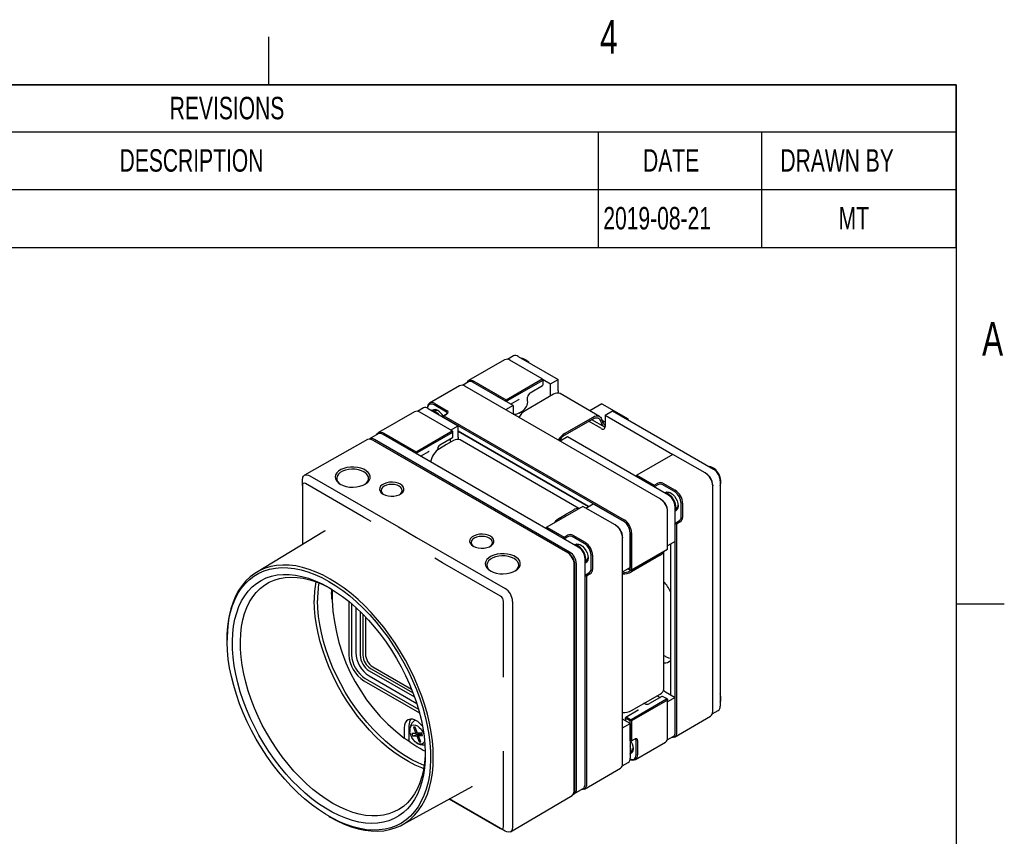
# Model space of a CAD drawing. Extents: x 5 to 274, y 5 to 212.
# Tile 8 of 8: x 181 to 274, y 135 to 212. Entities that reach past the tile are written whole.
import ezdxf
from ezdxf.enums import TextEntityAlignment as Align

# ---------------------------------------------------------------- set-up
doc = ezdxf.new("R2010")
doc.units = 0
doc.layers.get('0').update_dxf_attribs({"linetype": 'CONTINUOUS'})
doc.layers.add('FORMAT', color=7, linetype='CONTINUOUS')

# ---------------------------------------------------------------- blocks, each defined once
blk = doc.blocks.new('SW_TABLEANNOTATION_0')
at = {"color": 0, "linetype": 'CONTINUOUS'}
for p, q in [((134.292, 0), (0, 0)), ((134.292, -15.304), (134.292, 0)), ((0, -4.417), (134.292, -4.417)), ((100.557, -4.417), (100.557, -9.865)), ((115.943, -4.417), (115.943, -9.865)), ((0, -9.865), (134.292, -9.865)), ((100.557, -9.865), (100.557, -15.304)), ((115.943, -9.865), (115.943, -15.304)), ((0, -15.304), (134.292, -15.304))]:
    blk.add_line(p, q, dxfattribs=at)
at = {"color": 0, "linetype": 'CONTINUOUS', "width": 0.7}
for s, height, p in [('REVISIONS', 2.1167, (60.224, -3.877)), ('DESCRIPTION', 2.11667, (55.503, -8.809)), ('DATE', 2.1167, (104.797, -8.809)), ('DRAWN BY', 2.1167, (117.733, -8.809)), ('2019-08-21', 2.1167, (101.057, -14.252)), ('MT', 2.1167, (123.218, -14.252))]:
    blk.add_text(s, height=height, dxfattribs=at).set_placement(p, align=Align.BOTTOM_LEFT)

msp = doc.modelspace()

# ---------------------------------------------------------------- linework, layer by layer
at = {"color": 7, "linetype": 'CONTINUOUS'}
for p, q in [((227.499, 180.168), (226.94, 179.845)), ((227.949, 180.124), (231.71, 177.953)), ((226.672, 179.806), (223.277, 177.846)), ((230.212, 178.001), (227.172, 179.756)), ((222.429, 177.357), (219.601, 175.724)), ((223.257, 177.719), (222.697, 177.396)), ((241.314, 166.694), (222.929, 177.307)), ((227.467, 175.504), (223.707, 177.674)), ((226.747, 175.919), (223.707, 177.674)), ((223.777, 177.797), (226.818, 176.042)), ((226.818, 176.042), (230.212, 178.001)), ((230.254, 177.862), (226.918, 175.936)), ((229.063, 176.683), (230.233, 177.371)), ((230.254, 177.862), (230.212, 178.001)), ((230.212, 178.001), (230.283, 177.96)), ((230.283, 177.845), (230.254, 177.862)), ((230.283, 177.96), (231.003, 177.545)), ((230.283, 177.845), (230.283, 177.96)), ((230.283, 177.484), (230.283, 177.845)), ((231.003, 177.545), (231.71, 177.953)), ((231.003, 176.483), (231.003, 177.545)), ((231.71, 176.891), (231.71, 177.953)), ((231.286, 176.563), (228.599, 175.011)), ((228.836, 175.96), (228.836, 176.288)), ((231.009, 176.403), (231.003, 176.483)), ((235.605, 174.475), (231.885, 176.622)), ((219.014, 175.27), (218.454, 174.947)), ((219.393, 175.261), (219.393, 175.266)), ((221.183, 174.886), (220.03, 175.552)), ((220.101, 175.674), (221.254, 175.009)), ((226.747, 175.919), (226.818, 176.042)), ((226.889, 175.885), (226.747, 175.919)), ((227.467, 175.504), (226.76, 175.095)), ((226.918, 175.936), (226.818, 176.042)), ((226.918, 175.936), (226.889, 175.885)), ((226.889, 175.885), (226.889, 175.838)), ((227.237, 175.637), (228.005, 176.073)), ((227.467, 175.504), (227.467, 174.687)), ((235.826, 175.669), (234.681, 175.008)), ((235.826, 175.669), (238.301, 174.241)), ((218.186, 174.907), (214.792, 172.948)), ((221.727, 173.103), (218.686, 174.858)), ((219.464, 175.225), (222.293, 173.592)), ((220.876, 174.492), (221.189, 174.686)), ((220.947, 174.533), (220.876, 174.492)), ((220.881, 174.407), (220.876, 174.492)), ((220.876, 174.41), (220.876, 174.492)), ((220.881, 174.407), (220.947, 174.533)), ((237.849, 164.612), (220.881, 174.407)), ((221.262, 174.728), (220.947, 174.533)), ((220.947, 174.533), (237.92, 164.734)), ((228.015, 174.784), (228.369, 174.988)), ((232.318, 172.864), (235.005, 174.415)), ((236.134, 174.582), (236.841, 174.99)), ((236.134, 174.582), (236.134, 173.521)), ((236.134, 174.582), (242.516, 170.898)), ((236.841, 174.99), (246.334, 169.51)), ((221.585, 173.184), (222.293, 173.592)), ((222.293, 172.531), (222.293, 173.592)), ((232.318, 172.701), (235.005, 174.252)), ((235.781, 173.317), (234.583, 174.008)), ((234.865, 174.172), (236.066, 173.479)), ((235.685, 174.05), (235.821, 174.173)), ((235.685, 174.05), (235.784, 173.802)), ((235.926, 173.884), (235.784, 173.802)), ((235.821, 174.173), (235.926, 173.884)), ((236.134, 173.929), (235.85, 174.093)), ((236.134, 173.518), (236.066, 173.479)), ((238.301, 174.241), (238.221, 174.194)), ((238.301, 174.148), (238.301, 174.241)), ((214.772, 172.821), (213.958, 172.351)), ((218.262, 171.021), (215.221, 172.776)), ((233.606, 162.163), (215.221, 172.776)), ((215.292, 172.898), (218.333, 171.143)), ((218.333, 171.143), (221.727, 173.103)), ((221.768, 172.963), (218.433, 171.038)), ((220.578, 171.785), (221.748, 172.472)), ((221.768, 172.963), (221.727, 173.103)), ((221.727, 173.103), (221.798, 173.062)), ((221.798, 172.946), (221.768, 172.963)), ((221.798, 172.946), (221.798, 173.062)), ((221.798, 172.585), (221.798, 172.946)), ((222.293, 173.076), (234.573, 165.986)), ((234.573, 165.986), (222.293, 173.076)), ((232.599, 172.541), (231.892, 172.133)), ((242.092, 167.061), (232.599, 172.541)), ((213.758, 172.288), (207.83, 168.925)), ((232.525, 161.683), (214.25, 172.233)), ((214.25, 172.233), (214.322, 172.192)), ((232.652, 161.612), (214.267, 172.225)), ((214.322, 172.192), (232.597, 161.643)), ((232.793, 161.693), (214.408, 172.307)), ((221.197, 171.814), (220.525, 171.427)), ((221.868, 172.202), (221.197, 171.814)), ((221.585, 172.123), (221.585, 172.377)), ((221.592, 172.042), (221.585, 172.123)), ((233.673, 165.793), (222.468, 172.262)), ((218.262, 171.021), (218.333, 171.143)), ((218.403, 170.987), (218.262, 171.021)), ((218.433, 171.038), (218.333, 171.143)), ((218.433, 171.038), (218.403, 170.987)), ((218.403, 170.987), (218.403, 170.939)), ((218.751, 170.738), (219.52, 171.174)), ((220.351, 171.305), (220.351, 171.39)), ((242.516, 170.898), (239.122, 168.939)), ((245.556, 169.143), (242.516, 170.898)), ((208.331, 168.876), (216.665, 164.065)), ((239.122, 168.939), (239.051, 168.816)), ((239.051, 168.864), (239.08, 168.915)), ((239.051, 168.816), (239.051, 168.864)), ((240.675, 167.879), (239.051, 168.816)), ((239.122, 168.939), (239.08, 168.915)), ((239.122, 168.939), (240.75, 167.999)), ((245.556, 169.143), (245.627, 169.102)), ((245.556, 169.143), (245.627, 169.102)), ((207.624, 167.977), (207.628, 168.469)), ((207.624, 167.977), (207.624, 162.405)), ((213.384, 164.979), (207.907, 168.141)), ((240.675, 167.879), (240.75, 167.999)), ((240.821, 167.876), (240.675, 167.879)), ((240.75, 167.999), (241.089, 168.181)), ((240.821, 167.876), (240.75, 167.999)), ((241.157, 168.057), (240.821, 167.876)), ((240.821, 167.876), (240.821, 167.795)), ((242.657, 167.388), (241.504, 168.053)), ((241.575, 168.176), (242.728, 167.51)), ((246.263, 168), (246.263, 167.918)), ((246.263, 146.688), (246.263, 167.918)), ((246.971, 168.408), (246.971, 147.178)), ((246.971, 167.457), (246.982, 167.439)), ((246.971, 167.433), (246.982, 167.439)), ((246.982, 167.439), (246.982, 165.196)), ((234.031, 166), (230.636, 164.04)), ((237.071, 164.245), (234.031, 166)), ((234.313, 165.837), (235.02, 166.245)), ((235.02, 166.245), (237.849, 164.612)), ((241.314, 166.694), (241.384, 166.653)), ((241.384, 166.653), (241.314, 166.694)), ((243.294, 164.954), (243.294, 166.285)), ((243.435, 166.285), (243.435, 164.954)), ((231.838, 164.895), (232.51, 165.283)), ((232.51, 165.283), (233.182, 165.671)), ((242.021, 165.469), (242.021, 165.551)), ((242.021, 161.958), (242.021, 165.469)), ((242.728, 162.693), (242.728, 165.959)), ((246.971, 165.19), (246.982, 165.196)), ((214.093, 164.569), (213.384, 164.979)), ((237.071, 164.245), (237.142, 164.204)), ((237.071, 164.245), (237.142, 164.204)), ((242.728, 164.492), (242.799, 164.451)), ((242.799, 164.451), (242.728, 164.323)), ((242.869, 164.329), (242.728, 164.323)), ((242.728, 144.729), (242.728, 164.323)), ((242.799, 164.451), (243.123, 164.651)), ((242.869, 164.329), (242.799, 164.451)), ((243.196, 164.53), (242.869, 164.329)), ((242.869, 164.329), (242.869, 144.729)), ((209.718, 163.674), (203.295, 159.781)), ((209.757, 163.698), (209.718, 163.674)), ((216.665, 164.065), (218.374, 163.077)), ((230.636, 164.04), (230.566, 163.918)), ((230.566, 163.966), (230.595, 164.017)), ((230.566, 163.918), (230.566, 163.966)), ((232.189, 162.981), (230.566, 163.918)), ((230.636, 164.04), (230.595, 164.017)), ((230.636, 164.04), (232.265, 163.1)), ((232.265, 163.1), (232.603, 163.282)), ((233.09, 163.277), (234.243, 162.612)), ((238.485, 159.999), (238.485, 163.51)), ((238.485, 163.51), (238.485, 160.243)), ((238.627, 163.51), (238.627, 159.999)), ((218.374, 163.077), (226.708, 158.267)), ((232.189, 162.981), (232.265, 163.1)), ((232.336, 162.978), (232.189, 162.981)), ((232.336, 162.978), (232.265, 163.1)), ((232.672, 163.158), (232.336, 162.978)), ((232.336, 162.978), (232.336, 162.896)), ((234.172, 162.489), (233.019, 163.155)), ((237.778, 163.101), (237.778, 163.02)), ((237.778, 141.79), (237.778, 163.02)), ((242.728, 162.693), (242.021, 162.284)), ((242.281, 162.434), (242.281, 148.253)), ((234.808, 160.055), (234.808, 161.387)), ((234.95, 161.387), (234.95, 160.055)), ((241.921, 161.9), (238.585, 159.975)), ((241.312, 161.387), (238.625, 159.836)), ((238.627, 159.999), (242.021, 161.958)), ((241.663, 148.813), (241.663, 161.751)), ((241.921, 161.9), (242.021, 161.958)), ((220.807, 160.694), (220.097, 161.103)), ((226.284, 157.532), (220.807, 160.694)), ((233.219, 160.626), (233.22, 160.692)), ((233.233, 139.229), (233.233, 160.459)), ((233.288, 139.279), (233.288, 160.509)), ((233.429, 139.361), (233.429, 160.591)), ((234.243, 139.83), (234.243, 161.06)), ((234.243, 159.593), (234.313, 159.553)), ((234.313, 159.553), (234.243, 159.424)), ((234.313, 159.553), (234.638, 159.753)), ((234.384, 159.43), (234.313, 159.553)), ((234.711, 159.632), (234.384, 159.43)), ((237.778, 159.835), (238.485, 160.243)), ((238.273, 160.121), (238.485, 159.999)), ((238.527, 159.975), (238.273, 160.121)), ((238.581, 159.975), (238.483, 159.918)), ((238.485, 159.999), (238.627, 159.999)), ((238.527, 159.975), (238.485, 159.999)), ((238.585, 159.975), (238.527, 159.975)), ((238.585, 159.975), (238.627, 159.999)), ((234.384, 159.43), (234.243, 159.424)), ((234.243, 139.83), (234.243, 159.424)), ((234.384, 159.43), (234.384, 139.83)), ((210.378, 157.732), (210.378, 157.242)), ((212.004, 157.039), (212.004, 152.016)), ((212.256, 156.828), (212.256, 152.016)), ((226.567, 150.724), (226.567, 157.042)), ((227.419, 157.044), (227.419, 147.453)), ((212.644, 156.484), (212.644, 152.218)), ((213.065, 156.088), (213.065, 151.975)), ((213.324, 155.83), (213.324, 151.975)), ((246.971, 156.641), (246.973, 156.639)), ((246.973, 156.639), (246.971, 156.637)), ((246.973, 156.639), (246.973, 154.598)), ((213.56, 155.587), (213.56, 152.098)), ((246.971, 154.596), (246.973, 154.598)), ((200.535, 153.544), (200.535, 153.397)), ((241.663, 151.96), (241.752, 151.906)), ((241.752, 151.906), (241.823, 151.865)), ((213.913, 150.506), (218.182, 148.042)), ((214.043, 150.73), (218.042, 148.422)), ((214.267, 150.873), (217.905, 148.773)), ((226.567, 149.903), (226.567, 150.724)), ((213.418, 149.567), (218.649, 146.547)), ((213.544, 149.785), (218.552, 146.894)), ((213.913, 150.02), (218.386, 147.438)), ((241.809, 148.526), (242.728, 147.995)), ((227.419, 147.453), (227.419, 145.405)), ((238.585, 145.93), (241.921, 147.856)), ((238.625, 146.772), (241.312, 148.323)), ((242.021, 147.75), (238.627, 145.791)), ((239.849, 147.415), (239.794, 147.447)), ((241.485, 148.083), (240.305, 147.414)), ((241.035, 148.163), (241.102, 148.117)), ((241.102, 148.117), (241.321, 147.99)), ((241.921, 147.889), (241.608, 148.07)), ((241.921, 147.856), (241.921, 147.889)), ((242.021, 147.832), (241.921, 147.889)), ((242.021, 147.75), (241.921, 147.856)), ((242.728, 147.995), (242.021, 147.587)), ((242.021, 147.832), (242.021, 147.75)), ((242.021, 144.239), (242.021, 147.75)), ((242.728, 144.729), (242.728, 147.995)), ((239.247, 146.803), (238.087, 146.122)), ((246.224, 146.443), (246.784, 146.766)), ((238.485, 145.546), (237.778, 145.954)), ((238.038, 145.94), (238.038, 146.031)), ((238.038, 145.94), (238.038, 145.804)), ((238.485, 145.791), (238.143, 145.988)), ((238.214, 146.111), (238.527, 145.93)), ((238.485, 145.791), (238.527, 145.93)), ((238.485, 143.916), (238.485, 145.791)), ((238.627, 145.791), (238.485, 145.791)), ((238.527, 145.93), (238.585, 145.93)), ((238.627, 145.791), (238.585, 145.93)), ((238.627, 145.791), (238.627, 143.91)), ((242.662, 144.271), (246.056, 146.23)), ((217.214, 145.13), (217.214, 144.165)), ((217.661, 145.362), (217.661, 143.899)), ((218.258, 145.194), (218.103, 145.184)), ((218.103, 145.184), (218.319, 144.614)), ((218.103, 145.184), (218.265, 145.175)), ((218.473, 144.624), (218.258, 145.194)), ((218.449, 144.689), (218.319, 144.614)), ((218.859, 144.65), (218.473, 144.624)), ((218.945, 144.422), (218.859, 144.65)), ((227.419, 145.405), (227.419, 135.814)), ((237.778, 145.138), (238.485, 145.546)), ((238.485, 145.546), (238.485, 142.28)), ((218.319, 144.614), (217.933, 144.588)), ((217.933, 144.588), (218.019, 144.36)), ((218.019, 144.36), (218.527, 144.574)), ((218.019, 144.36), (218.405, 144.386)), ((218.758, 144.59), (218.405, 144.386)), ((218.405, 144.386), (218.62, 143.816)), ((218.507, 144.626), (218.527, 144.574)), ((218.758, 144.59), (218.527, 144.574)), ((218.559, 144.396), (218.884, 144.583)), ((218.559, 144.396), (218.945, 144.422)), ((218.774, 143.826), (218.559, 144.396)), ((218.718, 143.974), (218.62, 143.816)), ((218.62, 143.816), (218.774, 143.826)), ((218.758, 144.59), (218.783, 144.525)), ((219.056, 144.546), (219.064, 144.525)), ((238.485, 143.916), (238.627, 143.91)), ((238.556, 143.869), (238.485, 143.916)), ((238.556, 143.869), (238.485, 143.91)), ((238.88, 144.043), (238.556, 143.869)), ((238.556, 143.869), (238.627, 143.91)), ((238.627, 143.91), (238.954, 144.085)), ((238.985, 142.148), (241.814, 143.781)), ((239.051, 142.606), (239.051, 143.938)), ((239.192, 143.938), (239.192, 142.606)), ((241.982, 143.994), (242.541, 144.317)), ((226.567, 142.13), (226.567, 142.95)), ((226.567, 135.812), (226.567, 142.13)), ((237.739, 141.544), (238.299, 141.868)), ((238.485, 142.198), (238.481, 142.2)), ((234.177, 139.373), (237.571, 141.332)), ((217.024, 136), (223.607, 139.615)), ((223.607, 139.615), (223.628, 139.627)), ((233.243, 138.949), (234.056, 139.418)), ((221.458, 138.435), (226.284, 135.648)), ((226.708, 135.403), (221.458, 138.435)), ((227.208, 135.354), (233.033, 138.776)), ((233.102, 138.867), (233.243, 138.949)), ((210.115, 136.802), (210.242, 136.728))]:
    msp.add_line(p, q, dxfattribs=at)
at = {"color": 7, "linetype": 'CONTINUOUS', "flags": 128}
for points in [[(228.768, 179.722), (228.451, 179.897), (228.265, 179.942)], [(228.965, 179.538), (228.889, 179.617), (228.729, 179.751)], [(223.11, 177.634), (223.124, 177.67), (223.19, 177.773), (223.277, 177.846), (223.385, 177.886), (223.507, 177.891), (223.64, 177.861), (223.777, 177.797)], [(230.231, 177.372), (230.239, 177.374), (230.272, 177.418), (230.283, 177.484)], [(220.03, 175.552), (219.906, 175.609), (219.786, 175.636), (219.676, 175.632), (219.58, 175.596), (219.501, 175.531), (219.442, 175.438), (219.406, 175.321), (219.397, 175.26)], [(228.005, 176.073), (228.029, 176.084), (228.037, 176.086)], [(228.005, 176.073), (228.006, 176.073), (228.008, 176.074)], [(220.479, 174.639), (220.427, 174.696), (220.269, 174.834)], [(235.005, 174.415), (235.142, 174.482), (235.275, 174.52), (235.401, 174.531), (235.517, 174.512), (235.619, 174.466), (235.706, 174.393), (235.774, 174.294), (235.821, 174.173)], [(235.005, 174.252), (235.119, 174.307), (235.23, 174.34), (235.335, 174.348), (235.432, 174.333), (235.517, 174.294), (235.589, 174.233), (235.645, 174.151), (235.685, 174.05)], [(214.624, 172.736), (214.639, 172.772), (214.704, 172.875), (214.792, 172.948), (214.899, 172.988), (215.022, 172.993), (215.154, 172.962), (215.292, 172.898)], [(221.746, 172.473), (221.753, 172.476), (221.786, 172.52), (221.798, 172.585)], [(214.25, 172.233), (213.979, 172.328), (213.753, 172.284)], [(219.52, 171.174), (219.543, 171.185), (219.551, 171.188)], [(219.52, 171.174), (219.52, 171.174), (219.522, 171.176)], [(211.191, 168.082), (211.45, 167.96), (211.746, 167.871), (212.067, 167.818), (212.399, 167.803), (212.731, 167.827), (213.047, 167.89), (213.334, 167.987), (213.582, 168.117), (213.78, 168.272), (213.919, 168.447), (213.994, 168.635), (214.003, 168.828), (213.944, 169.017), (213.82, 169.196), (213.636, 169.357), (213.4, 169.493), (213.122, 169.599), (212.812, 169.671), (212.483, 169.705), (212.149, 169.7), (211.824, 169.657), (211.521, 169.576), (211.252, 169.462), (211.028, 169.319), (210.858, 169.153), (210.75, 168.971), (210.708, 168.779), (210.734, 168.587), (210.825, 168.402), (210.98, 168.231), (211.191, 168.082)], [(207.628, 168.469), (207.678, 168.744), (207.743, 168.85), (207.834, 168.926), (208.022, 168.973), (208.161, 168.95), (208.331, 168.876)], [(213.469, 168.051), (213.523, 168.088), (213.694, 168.24), (213.807, 168.409), (213.856, 168.587), (213.839, 168.768), (213.758, 168.943), (213.616, 169.104), (213.418, 169.245), (213.175, 169.359), (212.895, 169.441), (212.592, 169.488), (212.279, 169.497), (211.969, 169.469), (211.677, 169.404), (211.414, 169.306), (211.192, 169.178), (211.021, 169.026), (210.909, 168.857), (210.86, 168.678), (210.876, 168.497), (210.957, 168.322), (211.1, 168.161), (211.246, 168.051)], [(207.907, 168.141), (207.798, 168.178), (207.707, 168.16), (207.645, 168.09), (207.624, 167.977)], [(215.221, 167.143), (215.44, 167.044), (215.693, 166.978), (215.965, 166.95), (216.242, 166.959), (216.507, 167.007), (216.744, 167.09), (216.94, 167.203), (217.083, 167.34), (217.166, 167.493), (217.183, 167.652), (217.133, 167.81), (217.019, 167.956), (216.848, 168.082), (216.63, 168.18), (216.377, 168.246), (216.104, 168.275), (215.827, 168.265), (215.563, 168.218), (215.325, 168.135), (215.129, 168.022), (214.986, 167.885), (214.903, 167.732), (214.887, 167.572), (214.937, 167.415), (215.05, 167.269), (215.221, 167.143)], [(216.791, 167.112), (216.901, 167.201), (217.001, 167.34), (217.035, 167.49), (217.001, 167.639), (216.901, 167.778), (216.742, 167.898), (216.535, 167.99), (216.293, 168.047), (216.035, 168.067), (215.776, 168.047), (215.535, 167.99), (215.328, 167.898), (215.169, 167.778), (215.069, 167.639), (215.035, 167.49), (215.069, 167.34), (215.169, 167.201), (215.278, 167.112)], [(246.971, 167.969), (247.029, 168.168), (247.035, 168.483)], [(242.204, 167.068), (241.886, 167.243), (241.7, 167.287)], [(241.759, 167.284), (241.804, 167.315), (241.95, 167.36), (242.121, 167.343), (242.304, 167.265), (242.487, 167.132), (242.657, 166.952), (242.804, 166.737), (242.916, 166.503), (242.987, 166.266), (243.011, 166.04), (242.987, 165.843), (242.916, 165.687), (242.804, 165.583), (242.741, 165.555)], [(242.728, 165.53), (242.78, 165.686), (242.791, 166.04)], [(223.707, 162.244), (223.925, 162.146), (224.178, 162.08), (224.45, 162.051), (224.727, 162.061), (224.992, 162.108), (225.229, 162.191), (225.425, 162.304), (225.569, 162.441), (225.651, 162.594), (225.668, 162.754), (225.618, 162.911), (225.504, 163.057), (225.333, 163.183), (225.115, 163.282), (224.862, 163.348), (224.589, 163.376), (224.313, 163.367), (224.048, 163.319), (223.811, 163.236), (223.615, 163.123), (223.471, 162.986), (223.389, 162.833), (223.372, 162.674), (223.422, 162.516), (223.536, 162.37), (223.707, 162.244)], [(225.276, 162.214), (225.386, 162.303), (225.486, 162.442), (225.52, 162.591), (225.486, 162.741), (225.386, 162.88), (225.227, 162.999), (225.02, 163.091), (224.779, 163.149), (224.52, 163.169), (224.261, 163.149), (224.02, 163.091), (223.813, 162.999), (223.654, 162.88), (223.554, 162.741), (223.52, 162.591), (223.554, 162.442), (223.654, 162.303), (223.763, 162.214)], [(233.274, 162.385), (233.318, 162.416), (233.465, 162.461), (233.635, 162.445), (233.818, 162.367), (234.001, 162.233), (234.172, 162.053), (234.318, 161.839), (234.431, 161.605), (234.501, 161.367), (234.525, 161.142), (234.501, 160.945), (234.431, 160.788), (234.318, 160.684), (234.257, 160.657)], [(225.333, 159.918), (225.592, 159.796), (225.888, 159.707), (226.209, 159.654), (226.542, 159.639), (226.873, 159.663), (227.189, 159.726), (227.476, 159.823), (227.724, 159.953), (227.922, 160.108), (228.061, 160.283), (228.137, 160.471), (228.145, 160.663), (228.086, 160.853), (227.962, 161.032), (227.779, 161.193), (227.543, 161.329), (227.264, 161.435), (226.954, 161.507), (226.625, 161.541), (226.291, 161.536), (225.966, 161.492), (225.663, 161.412), (225.394, 161.298), (225.17, 161.155), (225.001, 160.989), (224.893, 160.806), (224.85, 160.615), (224.876, 160.423), (224.968, 160.238), (225.122, 160.067), (225.333, 159.918)], [(210.242, 136.728), (210.244, 136.728), (210.907, 136.371), (211.566, 136.069), (212.219, 135.822), (212.864, 135.631), (213.495, 135.498), (214.112, 135.423), (214.711, 135.406), (215.289, 135.448), (215.843, 135.547), (216.371, 135.705), (216.871, 135.92), (217.34, 136.19), (217.776, 136.516), (218.176, 136.895), (218.54, 137.325), (218.865, 137.805), (219.149, 138.332), (219.393, 138.903), (219.593, 139.517), (219.75, 140.17), (219.863, 140.86), (219.931, 141.582), (219.953, 142.334), (219.931, 143.113), (219.863, 143.913), (219.75, 144.733), (219.593, 145.567), (219.393, 146.413), (219.149, 147.265), (218.865, 148.121), (218.54, 148.976), (218.176, 149.826), (217.776, 150.667), (217.34, 151.496), (216.871, 152.308), (216.371, 153.099), (215.843, 153.867), (215.289, 154.607), (214.711, 155.316), (214.112, 155.99), (213.495, 156.627), (212.864, 157.223), (212.219, 157.776), (211.566, 158.284), (210.907, 158.743), (210.244, 159.151), (209.581, 159.508), (208.922, 159.81), (208.269, 160.057), (207.625, 160.248), (206.993, 160.381), (206.376, 160.456), (205.777, 160.473), (205.199, 160.431), (204.645, 160.331), (204.117, 160.174), (203.617, 159.959), (203.148, 159.688), (202.713, 159.363), (202.312, 158.984), (201.948, 158.554), (201.623, 158.074), (201.339, 157.547), (201.095, 156.975), (200.895, 156.361), (200.738, 155.708), (200.625, 155.019), (200.557, 154.296), (200.535, 153.544), (200.535, 153.544)], [(227.625, 159.896), (227.666, 159.924), (227.836, 160.076), (227.949, 160.245), (227.998, 160.423), (227.981, 160.604), (227.9, 160.779), (227.758, 160.94), (227.56, 161.081), (227.317, 161.195), (227.037, 161.277), (226.734, 161.324), (226.421, 161.333), (226.112, 161.305), (225.819, 161.24), (225.556, 161.142), (225.334, 161.014), (225.163, 160.862), (225.051, 160.693), (225.002, 160.514), (225.018, 160.333), (225.099, 160.158), (225.242, 159.997), (225.388, 159.887)], [(234.243, 160.622), (234.301, 160.82), (234.307, 161.136)], [(210.116, 158.93), (210.777, 158.522), (211.435, 158.063), (212.087, 157.556), (212.729, 157.002), (213.359, 156.405), (213.973, 155.767), (214.569, 155.092), (215.144, 154.382), (215.694, 153.641), (216.218, 152.873), (216.713, 152.08), (217.177, 151.268), (217.607, 150.439), (218.001, 149.599), (218.358, 148.75), (218.676, 147.896), (218.952, 147.043), (219.187, 146.193), (219.378, 145.352), (219.525, 144.522), (219.628, 143.708), (219.685, 142.914), (219.696, 142.144), (219.662, 141.401), (219.582, 140.689), (219.457, 140.011), (219.288, 139.37), (219.075, 138.77), (218.819, 138.214), (218.522, 137.703), (218.185, 137.241), (217.809, 136.829), (217.396, 136.47), (216.949, 136.165), (216.47, 135.916), (215.96, 135.724), (215.422, 135.59), (214.859, 135.514), (214.273, 135.497), (213.668, 135.539), (213.045, 135.64), (212.409, 135.799), (211.762, 136.016), (211.107, 136.289), (210.447, 136.617), (209.785, 136.999), (209.126, 137.433), (208.47, 137.916), (207.823, 138.447), (207.187, 139.022), (206.564, 139.64), (205.959, 140.297), (205.373, 140.99), (204.81, 141.716), (204.273, 142.471), (203.763, 143.252), (203.283, 144.055), (202.836, 144.876), (202.423, 145.711), (202.048, 146.556), (201.71, 147.408), (201.413, 148.262), (201.157, 149.114), (200.944, 149.96), (200.775, 150.796), (200.65, 151.618), (200.571, 152.422), (200.536, 153.205), (200.548, 153.962), (200.605, 154.69), (200.707, 155.386), (200.854, 156.045), (201.046, 156.666), (201.28, 157.245), (201.557, 157.779), (201.874, 158.265), (202.231, 158.703), (202.625, 159.088), (203.055, 159.42), (203.519, 159.698), (204.014, 159.918), (204.538, 160.081), (205.089, 160.186), (205.664, 160.233), (206.259, 160.22), (206.874, 160.149), (207.503, 160.019), (208.146, 159.831), (208.797, 159.586), (209.455, 159.285), (210.116, 158.93)], [(210.116, 158.358), (210.757, 157.962), (211.395, 157.515), (212.026, 157.021), (212.648, 156.481), (213.257, 155.898), (213.851, 155.275), (214.426, 154.615), (214.979, 153.921), (215.509, 153.197), (216.011, 152.447), (216.484, 151.674), (216.926, 150.882), (217.333, 150.075), (217.704, 149.256), (218.038, 148.431), (218.332, 147.603), (218.585, 146.777), (218.797, 145.956), (218.964, 145.144), (219.088, 144.346), (219.167, 143.565), (219.201, 142.806), (219.19, 142.072), (219.133, 141.367), (219.032, 140.694), (218.886, 140.057), (218.696, 139.459), (218.464, 138.903), (218.19, 138.392), (217.876, 137.927), (217.523, 137.512), (217.134, 137.149), (216.709, 136.839), (216.252, 136.584), (215.763, 136.386), (215.247, 136.244), (214.706, 136.16), (214.141, 136.135), (213.556, 136.168), (212.954, 136.26), (212.339, 136.409), (211.712, 136.615), (211.077, 136.877), (210.437, 137.194), (209.795, 137.565), (209.156, 137.986), (208.521, 138.457), (207.894, 138.975), (207.278, 139.537), (206.676, 140.14), (206.091, 140.782), (205.527, 141.459), (204.985, 142.168), (204.469, 142.906), (203.981, 143.668), (203.523, 144.451), (203.099, 145.251), (202.709, 146.064), (202.356, 146.887), (202.042, 147.714), (201.768, 148.541), (201.536, 149.366), (201.346, 150.183), (201.201, 150.988), (201.099, 151.778), (201.043, 152.548), (201.031, 153.295), (201.065, 154.015), (201.144, 154.705), (201.268, 155.36), (201.436, 155.978), (201.647, 156.555), (201.9, 157.089), (202.194, 157.578), (202.528, 158.018), (202.899, 158.407), (203.307, 158.744), (203.748, 159.026), (204.221, 159.253), (204.724, 159.423), (205.253, 159.536), (205.806, 159.591), (206.381, 159.587), (206.975, 159.525), (207.584, 159.404), (208.206, 159.226), (208.837, 158.992), (209.475, 158.702), (210.116, 158.358)], [(210.491, 138.022), (209.862, 138.411), (209.237, 138.851), (208.618, 139.338), (208.009, 139.872), (207.413, 140.448), (206.833, 141.064), (206.272, 141.716), (205.733, 142.402), (205.219, 143.117), (204.732, 143.858), (204.276, 144.621), (203.851, 145.402), (203.462, 146.197), (203.109, 147.002), (202.794, 147.813), (202.52, 148.625), (202.287, 149.434), (202.097, 150.236), (201.951, 151.027), (201.849, 151.803), (201.792, 152.559), (201.781, 153.292), (201.815, 153.997), (201.894, 154.672), (202.018, 155.313), (202.187, 155.915), (202.398, 156.477), (202.652, 156.995), (202.946, 157.467), (203.28, 157.89), (203.652, 158.261), (204.059, 158.58), (204.5, 158.844), (204.972, 159.051), (205.473, 159.202), (206, 159.294), (206.55, 159.329), (207.121, 159.304), (207.709, 159.221), (208.312, 159.08), (208.927, 158.881), (209.549, 158.626), (210.176, 158.317), (210.307, 158.246)], [(210.378, 157.732), (210.383, 158.086), (210.388, 158.2)], [(219.053, 141.285), (218.858, 141.358), (218.234, 141.626), (217.606, 141.95), (216.977, 142.326), (216.351, 142.753), (215.73, 143.229), (215.118, 143.751), (214.519, 144.317), (213.934, 144.923), (213.368, 145.566), (212.824, 146.244), (212.303, 146.952), (211.809, 147.687), (211.345, 148.445), (210.912, 149.222), (210.514, 150.014), (210.151, 150.817), (209.827, 151.627), (209.542, 152.439), (209.299, 153.249), (209.098, 154.053), (208.941, 154.848), (208.828, 155.627), (208.76, 156.389), (208.737, 157.128)], [(219.103, 141.596), (218.54, 141.827), (217.917, 142.134), (217.292, 142.495), (216.669, 142.908), (216.05, 143.37), (215.44, 143.879), (214.842, 144.432), (214.258, 145.027), (213.692, 145.66), (213.147, 146.328), (212.626, 147.027), (212.131, 147.754), (211.666, 148.504), (211.232, 149.274), (210.832, 150.059), (210.469, 150.856), (210.143, 151.66), (209.857, 152.467), (209.613, 153.272), (209.411, 154.072), (209.253, 154.861), (209.14, 155.636), (209.071, 156.393), (209.048, 157.128)], [(241.823, 151.865), (242.099, 151.737), (242.281, 151.689)], [(241.608, 148.07), (241.546, 148.093), (241.491, 148.086), (241.485, 148.081)], [(246.971, 147.565), (247.023, 147.722), (247.034, 148.076)], [(239.274, 146.821), (239.274, 146.823), (239.255, 146.808), (239.247, 146.803)], [(218.936, 145.295), (218.725, 145.525), (218.489, 145.719), (218.248, 145.858), (218.012, 145.937), (217.791, 145.951), (217.596, 145.899), (217.435, 145.786), (217.314, 145.614), (217.24, 145.392), (217.214, 145.13)], [(218.289, 145.838), (218.159, 145.786), (218.128, 145.765)], [(238.038, 146.031), (238.056, 146.089), (238.096, 146.127), (238.151, 146.133), (238.214, 146.111)], [(238.143, 145.988), (238.106, 146.002), (238.073, 145.998), (238.049, 145.976), (238.038, 145.94)], [(219.133, 143.951), (219.119, 143.889), (219.046, 143.735), (218.931, 143.634), (218.783, 143.593), (218.612, 143.613), (218.428, 143.694), (218.246, 143.831), (218.076, 144.013), (217.931, 144.229), (217.821, 144.464), (217.753, 144.701), (217.732, 144.925), (217.759, 145.12), (217.832, 145.274), (217.946, 145.375), (218.094, 145.417), (218.266, 145.396), (218.449, 145.315), (218.632, 145.179), (218.801, 144.996), (218.946, 144.78), (219.056, 144.546), (219.056, 144.546)], [(242.869, 144.729), (242.856, 144.577), (242.816, 144.447), (242.75, 144.344), (242.662, 144.271), (242.555, 144.231), (242.433, 144.226), (242.394, 144.232)], [(217.214, 144.165), (217.503, 143.993), (217.661, 143.899)], [(238.562, 143.872), (238.673, 143.641), (238.744, 143.403), (238.768, 143.178), (238.744, 142.98), (238.673, 142.824), (238.561, 142.72), (238.501, 142.693)], [(219.201, 142.84), (219.19, 142.516), (219.133, 141.825), (219.031, 141.167), (218.885, 140.545), (218.695, 139.962), (218.462, 139.422), (218.188, 138.927), (217.873, 138.479), (217.52, 138.082), (217.131, 137.736), (216.706, 137.445), (216.25, 137.209), (215.763, 137.03), (215.249, 136.908), (214.71, 136.845), (214.149, 136.84), (213.569, 136.894), (212.973, 137.006), (212.364, 137.176), (211.745, 137.403), (211.12, 137.685), (210.491, 138.022)], [(238.485, 142.667), (238.538, 142.824), (238.549, 143.177)], [(238.482, 142.204), (238.539, 142.181), (238.658, 142.154), (238.768, 142.158), (238.865, 142.194), (238.944, 142.26), (239.003, 142.353), (239.039, 142.47), (239.051, 142.606)], [(233.027, 138.773), (233.179, 138.948), (233.233, 139.229)], [(234.384, 139.83), (234.37, 139.679), (234.33, 139.549), (234.265, 139.446), (234.177, 139.373), (234.07, 139.333), (233.948, 139.328), (233.909, 139.333)], [(226.284, 135.648), (226.392, 135.611), (226.484, 135.629), (226.545, 135.699), (226.567, 135.812)], [(227.419, 135.814), (227.368, 135.539), (227.302, 135.432), (227.211, 135.355), (227.021, 135.308), (226.88, 135.33), (226.708, 135.403)]]:
    msp.add_lwpolyline(points, dxfattribs=at)
at = {"color": 7, "linetype": 'CONTINUOUS'}
for centre, radius, start, end in [((227.686, 179.756), 0.453, 54.38242, 114.30712), ((226.879, 179.347), 0.503, 54.38242, 114.30712), ((222.636, 176.898), 0.503, 54.38242, 114.30712), ((223.443, 177.306), 0.453, 54.38242, 114.30712), ((229.341, 176.261), 0.506, 123.32936, 176.88312), ((231.638, 176.065), 0.61, 66.03498, 125.27548), ((232.363, 176.905), 0.654, 181.18808, 201.03149), ((219.2, 174.857), 0.453, 54.38242, 114.30712), ((219.824, 175.336), 0.437, 50.79671, 189.21404), ((227.807, 175.863), 1.033, 303.44256, 5.39636), ((218.393, 174.449), 0.503, 54.38242, 114.30712), ((219.674, 174.126), 0.925, 49.70453, 83.75004), ((220.098, 174.657), 0.462, 51.8979, 123.66743), ((220.237, 174.64), 0.401, 59.83467, 115.49681), ((219.619, 173.797), 1.443, 28.97005, 58.03247), ((221.145, 174.785), 0.108, 293.79562, 69.66816), ((221.201, 174.867), 0.151, 293.79562, 69.66816), ((227.601, 175.445), 0.774, 260.84253, 303.16847), ((229.525, 173.533), 1.744, 122.07011, 150.96381), ((235.919, 173.486), 0.218, 230.79671, 9.21404), ((236.466, 174.111), 0.748, 204.38508, 237.65899), ((236.642, 174.216), 0.789, 204.85909, 229.96524), ((214.958, 172.408), 0.453, 54.38242, 114.30712), ((222.946, 172.544), 0.654, 181.18808, 201.03149), ((233.226, 171.403), 1.72, 121.86402, 151.16991), ((233.075, 171.483), 1.434, 121.86357, 151.15673), ((214.145, 171.939), 0.453, 54.38242, 114.30712), ((220.855, 171.362), 0.506, 123.32936, 176.88312), ((222.22, 171.704), 0.61, 66.03498, 125.27548), ((221.55, 169.846), 1.884, 122.97616, 169.44081), ((245.837, 168.82), 0.925, 49.70453, 83.75004), ((244.728, 167.848), 1.537, 2.60548, 57.39452), ((244.882, 167.937), 1.383, 2.60548, 57.39452), ((245.589, 168.345), 1.383, 2.60548, 57.39452), ((245.49, 168.289), 1.556, 5.87669, 52.73485), ((241.327, 167.695), 0.541, 62.69935, 116.146), ((241.327, 167.71), 0.386, 62.69935, 116.146), ((242.162, 166.895), 0.389, 59.56985, 124.09106), ((241.346, 165.896), 1.383, 2.60548, 57.39452), ((241.243, 165.835), 1.562, 7.52896, 53.85853), ((241.912, 166.223), 1.383, 2.60548, 57.39452), ((241.9, 166.216), 1.537, 2.60548, 57.39452), ((240.486, 165.399), 1.537, 2.60548, 57.39452), ((240.639, 165.488), 1.383, 2.60548, 57.39452), ((242.641, 166.09), 0.368, 292.9353, 2.44106), ((233.561, 165.094), 0.691, 82.80129, 123.31749), ((232.673, 163.523), 1.606, 121.31499, 144.07521), ((236.243, 162.95), 1.537, 2.60548, 57.39452), ((236.396, 163.039), 1.383, 2.60548, 57.39452), ((237.104, 163.447), 1.383, 2.60548, 57.39452), ((237.091, 163.44), 1.537, 2.60548, 57.39452), ((242.908, 164.972), 0.386, 303.85004, 357.3048), ((242.895, 164.979), 0.541, 303.85004, 357.3048), ((232.842, 162.797), 0.541, 62.69935, 116.146), ((232.842, 162.812), 0.386, 62.69935, 116.146), ((233.109, 161.472), 0.925, 49.70453, 83.75004), ((233.672, 161.982), 0.405, 60.10093, 115.23054), ((233.427, 161.324), 1.383, 2.60548, 57.39452), ((233.415, 161.317), 1.537, 2.60548, 57.39452), ((231.698, 160.389), 1.536, 2.6124, 57.44685), ((231.916, 160.532), 1.302, 7.22475, 58.50052), ((231.906, 160.446), 1.383, 2.60548, 57.39452), ((232.048, 160.528), 1.383, 2.60548, 57.39452), ((232.861, 160.998), 1.383, 2.60548, 57.39452), ((232.762, 160.941), 1.556, 5.87669, 52.73485), ((241.002, 162.004), 0.69, 296.67432, 337.2138), ((234.155, 161.192), 0.369, 293.70074, 2.39093), ((234.423, 160.074), 0.386, 303.85004, 357.3048), ((234.41, 160.081), 0.541, 303.85004, 357.3048), ((237.802, 161.203), 1.454, 269.04553, 297.92518), ((237.808, 161.378), 1.745, 269.03355, 297.92473), ((218.694, 157.177), 9.956, 170.06211, 180.28658), ((218.869, 157.175), 9.821, 170.57225, 180.27463), ((239.192, 156.591), 3.377, 23.84607, 42.96386), ((227.57, 157.838), 17.152, 178.85281, 232.86063), ((225.902, 156.98), 1.518, 2.40775, 57.9384), ((225.953, 157.014), 0.615, 2.60611, 57.39515), ((215.4, 152.344), 2.758, 182.60548, 237.39452), ((215.095, 152.168), 1.537, 182.60548, 237.39452), ((215.075, 152.156), 3.074, 182.60548, 237.39452), ((215.053, 152.144), 2.8, 182.60548, 237.39452), ((214.907, 152.059), 1.844, 182.60548, 237.39452), ((214.885, 152.046), 1.562, 182.60548, 237.39452), ((241.756, 151.978), 0.716, 262.57996, 317.19201), ((241.071, 148.867), 0.595, 293.90149, 354.77836), ((242.147, 149.085), 0.654, 218.95349, 238.81347), ((245.677, 147.908), 1.368, 7.06291, 18.8952), ((237.813, 148.289), 1.721, 268.82749, 298.13079), ((240.078, 147.865), 0.505, 243.07204, 296.71697), ((245.773, 146.634), 0.493, 305.01333, 6.29885), ((246.542, 147.124), 0.432, 304.05635, 7.25583), ((218.597, 145.412), 0.938, 144.7809, 183.0749), ((218.756, 144.95), 1.029, 127.29657, 188.61821), ((242.287, 144.68), 0.444, 305.01333, 6.29885), ((224.726, 153.453), 11.882, 233.51987, 242.29844), ((218.957, 144.476), 0.951, 229.05982, 281.52668), ((238.944, 143.956), 0.108, 350.33483, 126.19121), ((239.043, 143.963), 0.152, 350.33483, 126.19121), ((241.531, 144.185), 0.493, 305.01333, 6.29885), ((237.191, 143.009), 1.368, 7.06291, 18.8952), ((238.378, 143.24), 0.388, 295.21079, 0.4599), ((238.057, 142.225), 0.432, 304.05635, 7.25583), ((238.761, 142.536), 0.437, 230.79671, 9.21404), ((237.288, 141.736), 0.493, 305.01333, 6.29885), ((232.847, 139.231), 0.444, 305.01333, 6.29885), ((232.988, 139.312), 0.444, 305.01333, 6.29885), ((233.802, 139.782), 0.444, 305.01333, 6.29885)]:
    msp.add_arc(centre, radius, start, end, dxfattribs=at)
at = {"layer": 'FORMAT', "linetype": 'CONTINUOUS'}
for p, q in [((204.45, 205.7), (204.45, 210.225)), ((269.2, 156.825), (273.725, 156.825))]:
    msp.add_line(p, q, dxfattribs=at)
at = {"layer": 'FORMAT', "color": 7, "linetype": 'CONTINUOUS'}
for p, q in [((10.2, 205.7), (269.2, 205.7)), ((269.2, 205.7), (269.2, 10.2))]:
    msp.add_line(p, q, dxfattribs=at)

# ---------------------------------------------------------------- block references
at = {"color": 7, "linetype": 'CONTINUOUS'}
msp.add_blockref('SW_TABLEANNOTATION_0', (134.908, 205.7), dxfattribs=at)

# ---------------------------------------------------------------- texts
at = {"layer": 'FORMAT', "width": 0.7}
for s, p in [('4', (235.652, 207.673)), ('A', (271.633, 179.236))]:
    msp.add_text(s, height=3.175, dxfattribs=at).set_placement(p, align=Align.BOTTOM_LEFT)

doc.saveas('drawing.dxf')
